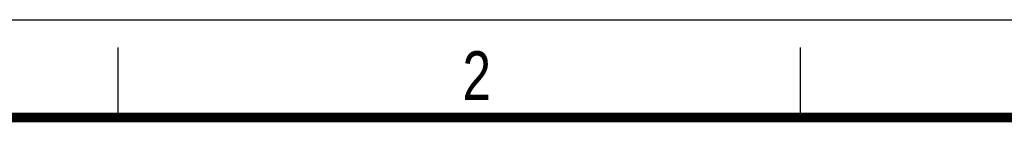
# Model space of a CAD drawing. Header units: millimetres. Extents: x 0 to 210, y 0 to 297.
# Tile 27 of 28: x 49 to 120, y 290 to 297. Entities that reach past the tile are written whole.
import ezdxf

# ---------------------------------------------------------------- set-up
doc = ezdxf.new("R2010")
doc.units = ezdxf.units.MM
doc.header["$LTSCALE"] = 19.36
doc.layers.get('0').update_dxf_attribs({"linetype": 'CONTINUOUS'})
doc.styles.add('TEXTSTYLE_2', font='txt', dxfattribs={"width": 0.75})

msp = doc.modelspace()

# ---------------------------------------------------------------- linework, layer by layer
at = {"color": 2, "linetype": 'CONTINUOUS'}
for p, q in [((0, 297), (210, 297)), ((56, 290), (56, 295)), ((105, 290), (105, 295))]:
    msp.add_line(p, q, dxfattribs=at)
at = {"color": 7, "linetype": 'CONTINUOUS', "const_width": 0.7}
msp.add_lwpolyline([(7, 290), (203, 290)], dxfattribs=at)

# ---------------------------------------------------------------- texts
at = {"color": 5, "linetype": 'CONTINUOUS', "style": 'TEXTSTYLE_2', "width": 0.785714}
msp.add_text('2', height=3.5, dxfattribs=at).set_placement((80.73138, 291.23958))

doc.saveas('drawing.dxf')
